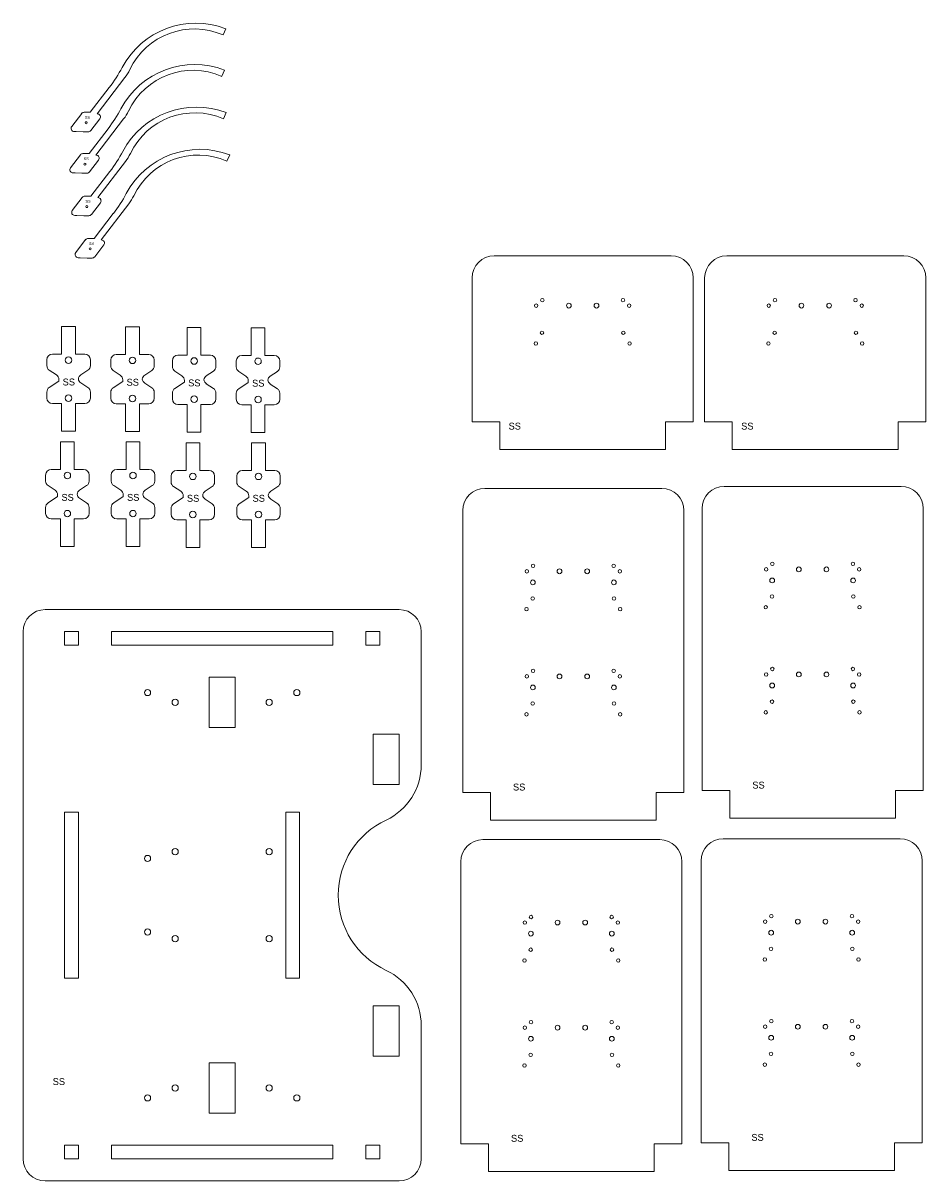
# Model space of a CAD drawing. Header units: inches. Extents: x -7.7 to 24.1, y 0 to 21.7.
# Tile 2 of 2: x 7.8 to 24.1, y 0 to 20.9. Entities that reach past the tile are written whole.
import ezdxf

# ---------------------------------------------------------------- set-up
doc = ezdxf.new("R2010")
doc.units = ezdxf.units.IN
doc.header["$MEASUREMENT"] = 0

msp = doc.modelspace()

# ---------------------------------------------------------------- linework, layer by layer
at = {"color": 1, "linetype": 'Continuous', "lineweight": 5}
for p, q in [((11.397, 20.691), (11.446, 20.804)), ((9.121, 19.267), (9.622, 19.921)), ((11.375, 19.943), (11.424, 20.056)), ((9.341, 19.742), (8.997, 19.293)), ((8.841, 19.271), (8.661, 19.037)), ((8.997, 19.293), (8.886, 19.293)), ((9.123, 19.267), (9.121, 19.267)), ((11.408, 19.173), (11.457, 19.287)), ((9.005, 18.962), (9.168, 19.176)), ((9.098, 18.52), (9.6, 19.173)), ((8.706, 18.945), (8.744, 18.945)), ((8.744, 18.945), (8.866, 18.94)), ((8.866, 18.94), (8.959, 18.94)), ((9.319, 18.994), (8.975, 18.546)), ((8.818, 18.524), (8.639, 18.289)), ((8.975, 18.546), (8.864, 18.546)), ((8.982, 18.215), (9.146, 18.428)), ((9.101, 18.52), (9.098, 18.52)), ((11.469, 18.409), (11.518, 18.522)), ((9.352, 18.224), (9.008, 17.776)), ((9.132, 17.75), (9.633, 18.403)), ((8.684, 18.198), (8.722, 18.198)), ((8.722, 18.198), (8.844, 18.192)), ((8.844, 18.192), (8.937, 18.192)), ((8.852, 17.754), (8.672, 17.519)), ((9.008, 17.776), (8.897, 17.776)), ((9.016, 17.445), (9.179, 17.658)), ((9.134, 17.75), (9.132, 17.75)), ((9.193, 16.986), (9.694, 17.639)), ((8.717, 17.428), (8.755, 17.428)), ((8.755, 17.428), (8.877, 17.423)), ((8.877, 17.423), (8.971, 17.423)), ((9.413, 17.46), (9.069, 17.012)), ((8.913, 16.99), (8.733, 16.755)), ((9.069, 17.012), (8.958, 17.012)), ((9.195, 16.986), (9.193, 16.986)), ((9.077, 16.681), (9.241, 16.894)), ((8.779, 16.664), (8.816, 16.664)), ((8.816, 16.664), (8.938, 16.658)), ((8.938, 16.658), (9.032, 16.658)), ((19.502, 16.697), (16.302, 16.697)), ((23.708, 16.697), (20.508, 16.697)), ((15.902, 16.297), (15.902, 13.697)), ((19.902, 13.697), (19.902, 16.297)), ((20.108, 16.297), (20.108, 13.697)), ((24.108, 13.697), (24.108, 16.297)), ((8.479, 15.42), (8.479, 14.92)), ((8.729, 15.42), (8.479, 15.42)), ((8.729, 14.92), (8.729, 15.42)), ((9.635, 15.415), (9.635, 14.915)), ((9.885, 15.415), (9.635, 15.415)), ((9.885, 14.915), (9.885, 15.415)), ((10.749, 15.402), (10.749, 14.902)), ((10.999, 15.402), (10.749, 15.402)), ((10.999, 14.902), (10.999, 15.402)), ((11.906, 15.397), (11.906, 14.897)), ((12.156, 15.397), (11.906, 15.397)), ((12.156, 14.897), (12.156, 15.397)), ((8.479, 14.92), (8.311, 14.92)), ((8.898, 14.92), (8.729, 14.92)), ((9.635, 14.915), (9.467, 14.915)), ((10.054, 14.915), (9.885, 14.915)), ((10.749, 14.902), (10.581, 14.902)), ((11.168, 14.902), (10.999, 14.902)), ((11.906, 14.897), (11.737, 14.897)), ((12.324, 14.897), (12.156, 14.897)), ((8.211, 14.82), (8.211, 14.712)), ((8.998, 14.712), (8.998, 14.82)), ((9.367, 14.815), (9.367, 14.707)), ((10.154, 14.707), (10.154, 14.815)), ((10.481, 14.802), (10.481, 14.695)), ((11.268, 14.695), (11.268, 14.802)), ((11.637, 14.797), (11.637, 14.69)), ((12.424, 14.69), (12.424, 14.797)), ((8.255, 14.629), (8.383, 14.544)), ((8.428, 14.461), (8.428, 14.432)), ((8.825, 14.544), (8.953, 14.629)), ((9.412, 14.624), (9.54, 14.539)), ((9.584, 14.456), (9.584, 14.427)), ((9.981, 14.539), (10.109, 14.624)), ((10.526, 14.612), (10.654, 14.527)), ((10.698, 14.444), (10.698, 14.415)), ((11.095, 14.527), (11.223, 14.612)), ((11.682, 14.607), (11.81, 14.522)), ((12.252, 14.522), (12.38, 14.607)), ((8.211, 14.235), (8.211, 14.127)), ((8.428, 14.432), (8.255, 14.318)), ((8.953, 14.318), (8.825, 14.403)), ((8.998, 14.127), (8.998, 14.235)), ((9.584, 14.427), (9.412, 14.313)), ((10.109, 14.313), (9.981, 14.398)), ((10.698, 14.415), (10.526, 14.301)), ((11.223, 14.301), (11.095, 14.385)), ((11.855, 14.41), (11.682, 14.296)), ((11.855, 14.439), (11.855, 14.41)), ((12.38, 14.296), (12.252, 14.38)), ((8.311, 14.027), (8.479, 14.027)), ((8.479, 14.027), (8.479, 13.527)), ((8.729, 14.027), (8.898, 14.027)), ((8.729, 13.527), (8.729, 14.027)), ((9.367, 14.23), (9.367, 14.122)), ((10.154, 14.122), (10.154, 14.23)), ((10.481, 14.217), (10.481, 14.11)), ((11.268, 14.11), (11.268, 14.217)), ((11.637, 14.212), (11.637, 14.105)), ((12.424, 14.105), (12.424, 14.212)), ((9.467, 14.022), (9.635, 14.022)), ((9.635, 14.022), (9.635, 13.522)), ((9.885, 14.022), (10.054, 14.022)), ((9.885, 13.522), (9.885, 14.022)), ((10.581, 14.01), (10.749, 14.01)), ((10.749, 14.01), (10.749, 13.51)), ((10.999, 14.01), (11.168, 14.01)), ((10.999, 13.51), (10.999, 14.01)), ((11.737, 14.005), (11.906, 14.005)), ((11.906, 14.005), (11.906, 13.505)), ((12.156, 14.005), (12.324, 14.005)), ((12.156, 13.505), (12.156, 14.005)), ((15.902, 13.697), (16.402, 13.697)), ((16.402, 13.697), (16.402, 13.197)), ((19.402, 13.697), (19.902, 13.697)), ((19.402, 13.197), (19.402, 13.697)), ((20.108, 13.697), (20.608, 13.697)), ((20.608, 13.697), (20.608, 13.197)), ((23.608, 13.697), (24.108, 13.697)), ((23.608, 13.197), (23.608, 13.697)), ((8.479, 13.527), (8.729, 13.527)), ((9.635, 13.522), (9.885, 13.522)), ((10.749, 13.51), (10.999, 13.51)), ((11.906, 13.505), (12.156, 13.505)), ((8.457, 13.334), (8.457, 12.834)), ((8.707, 13.334), (8.457, 13.334)), ((8.707, 12.834), (8.707, 13.334)), ((9.644, 13.334), (9.644, 12.834)), ((9.894, 13.334), (9.644, 13.334)), ((9.894, 12.834), (9.894, 13.334)), ((10.728, 13.316), (10.728, 12.816)), ((10.978, 13.316), (10.728, 13.316)), ((10.978, 12.816), (10.978, 13.316)), ((11.914, 13.316), (11.914, 12.816)), ((12.164, 13.316), (11.914, 13.316)), ((12.164, 12.816), (12.164, 13.316)), ((16.402, 13.197), (19.402, 13.197)), ((20.608, 13.197), (23.608, 13.197)), ((8.457, 12.834), (8.289, 12.834)), ((8.876, 12.834), (8.707, 12.834)), ((9.644, 12.834), (9.475, 12.834)), ((10.063, 12.834), (9.894, 12.834)), ((10.728, 12.816), (10.559, 12.816)), ((11.146, 12.816), (10.978, 12.816)), ((11.914, 12.816), (11.746, 12.816)), ((12.333, 12.816), (12.164, 12.816)), ((8.189, 12.734), (8.189, 12.626)), ((8.976, 12.626), (8.976, 12.734)), ((9.375, 12.734), (9.375, 12.626)), ((10.163, 12.626), (10.163, 12.734)), ((10.459, 12.716), (10.459, 12.609)), ((11.246, 12.609), (11.246, 12.716)), ((11.646, 12.716), (11.646, 12.609)), ((12.433, 12.609), (12.433, 12.716)), ((8.233, 12.543), (8.362, 12.458)), ((8.406, 12.375), (8.406, 12.346)), ((8.803, 12.458), (8.931, 12.543)), ((9.42, 12.543), (9.548, 12.458)), ((9.593, 12.375), (9.593, 12.346)), ((9.99, 12.458), (10.118, 12.543)), ((10.504, 12.526), (10.632, 12.441)), ((10.677, 12.358), (10.677, 12.329)), ((11.073, 12.441), (11.201, 12.526)), ((11.69, 12.526), (11.818, 12.441)), ((11.863, 12.358), (11.863, 12.329)), ((12.26, 12.441), (12.388, 12.526)), ((16.133, 12.494), (19.333, 12.494)), ((20.461, 12.529), (23.661, 12.529)), ((8.189, 12.149), (8.189, 12.041)), ((8.406, 12.346), (8.233, 12.232)), ((8.931, 12.232), (8.803, 12.317)), ((8.976, 12.041), (8.976, 12.149)), ((9.375, 12.149), (9.375, 12.041)), ((9.593, 12.346), (9.42, 12.232)), ((10.118, 12.232), (9.99, 12.317)), ((10.163, 12.041), (10.163, 12.149)), ((10.677, 12.329), (10.504, 12.215)), ((11.201, 12.215), (11.073, 12.299)), ((11.863, 12.329), (11.69, 12.215)), ((12.388, 12.215), (12.26, 12.299)), ((8.289, 11.941), (8.457, 11.941)), ((8.457, 11.941), (8.457, 11.441)), ((8.707, 11.941), (8.876, 11.941)), ((8.707, 11.441), (8.707, 11.941)), ((9.475, 11.941), (9.644, 11.941)), ((9.644, 11.941), (9.644, 11.441)), ((9.894, 11.941), (10.063, 11.941)), ((9.894, 11.441), (9.894, 11.941)), ((10.459, 12.131), (10.459, 12.024)), ((11.246, 12.024), (11.246, 12.131)), ((11.646, 12.131), (11.646, 12.024)), ((12.433, 12.024), (12.433, 12.131)), ((15.733, 6.994), (15.733, 12.094)), ((19.733, 12.094), (19.733, 6.994)), ((20.061, 7.029), (20.061, 12.129)), ((24.061, 12.129), (24.061, 7.029)), ((10.559, 11.924), (10.728, 11.924)), ((10.728, 11.924), (10.728, 11.424)), ((10.978, 11.924), (11.146, 11.924)), ((10.978, 11.424), (10.978, 11.924)), ((11.746, 11.924), (11.914, 11.924)), ((11.914, 11.924), (11.914, 11.424)), ((12.164, 11.924), (12.333, 11.924)), ((12.164, 11.424), (12.164, 11.924)), ((8.457, 11.441), (8.707, 11.441)), ((9.644, 11.441), (9.894, 11.441)), ((10.728, 11.424), (10.978, 11.424)), ((11.914, 11.424), (12.164, 11.424)), ((14.582, 10.302), (8.182, 10.302)), ((7.782, 9.902), (7.782, 0.374)), ((8.782, 9.907), (8.532, 9.907)), ((8.532, 9.907), (8.532, 9.657)), ((8.782, 9.657), (8.782, 9.907)), ((13.382, 9.907), (9.382, 9.907)), ((9.382, 9.907), (9.382, 9.657)), ((13.382, 9.657), (13.382, 9.907)), ((14.232, 9.907), (13.982, 9.907)), ((13.982, 9.907), (13.982, 9.657)), ((14.232, 9.657), (14.232, 9.907)), ((14.982, 7.494), (14.982, 9.902)), ((8.532, 9.657), (8.782, 9.657)), ((9.382, 9.657), (13.382, 9.657)), ((13.982, 9.657), (14.232, 9.657)), ((11.617, 9.081), (11.147, 9.081)), ((11.147, 9.081), (11.147, 8.171)), ((11.617, 8.171), (11.617, 9.081)), ((11.147, 8.171), (11.617, 8.171)), ((14.112, 8.048), (14.112, 7.138)), ((14.582, 8.048), (14.112, 8.048)), ((14.582, 7.138), (14.582, 8.048)), ((14.112, 7.138), (14.582, 7.138)), ((16.233, 6.994), (15.733, 6.994)), ((16.233, 6.494), (16.233, 6.994)), ((19.733, 6.994), (19.233, 6.994)), ((19.233, 6.994), (19.233, 6.494)), ((20.561, 7.029), (20.061, 7.029)), ((20.561, 6.529), (20.561, 7.029)), ((24.061, 7.029), (23.561, 7.029)), ((23.561, 7.029), (23.561, 6.529)), ((8.532, 6.638), (8.532, 3.638)), ((8.782, 6.638), (8.532, 6.638)), ((8.782, 3.638), (8.782, 6.638)), ((12.532, 6.638), (12.532, 3.638)), ((12.782, 6.638), (12.532, 6.638)), ((12.782, 3.638), (12.782, 6.638)), ((19.233, 6.494), (16.233, 6.494)), ((23.561, 6.529), (20.561, 6.529)), ((16.097, 6.143), (19.297, 6.143)), ((20.443, 6.16), (23.643, 6.16)), ((15.697, 0.643), (15.697, 5.743)), ((19.697, 5.743), (19.697, 0.643)), ((20.043, 0.66), (20.043, 5.76)), ((24.043, 5.76), (24.043, 0.66)), ((8.532, 3.638), (8.782, 3.638)), ((12.532, 3.638), (12.782, 3.638)), ((14.112, 3.138), (14.112, 2.228)), ((14.582, 3.138), (14.112, 3.138)), ((14.582, 2.228), (14.582, 3.138)), ((14.982, 0.374), (14.982, 2.782)), ((11.147, 2.105), (11.147, 1.195)), ((11.617, 2.105), (11.147, 2.105)), ((11.617, 1.195), (11.617, 2.105)), ((14.112, 2.228), (14.582, 2.228)), ((11.147, 1.195), (11.617, 1.195)), ((16.197, 0.643), (15.697, 0.643)), ((16.197, 0.143), (16.197, 0.643)), ((19.697, 0.643), (19.197, 0.643)), ((19.197, 0.643), (19.197, 0.143)), ((20.543, 0.66), (20.043, 0.66)), ((20.543, 0.16), (20.543, 0.66)), ((24.043, 0.66), (23.543, 0.66)), ((23.543, 0.66), (23.543, 0.16)), ((8.782, 0.619), (8.532, 0.619)), ((8.532, 0.619), (8.532, 0.369)), ((8.782, 0.369), (8.782, 0.619)), ((13.382, 0.619), (9.382, 0.619)), ((9.382, 0.619), (9.382, 0.369)), ((13.382, 0.369), (13.382, 0.619)), ((13.982, 0.619), (13.982, 0.369)), ((14.232, 0.619), (13.982, 0.619)), ((14.232, 0.369), (14.232, 0.619)), ((8.532, 0.369), (8.782, 0.369)), ((9.382, 0.369), (13.382, 0.369)), ((13.982, 0.369), (14.232, 0.369)), ((19.197, 0.143), (16.197, 0.143)), ((23.543, 0.16), (20.543, 0.16)), ((8.182, -0.026), (14.582, -0.026))]:
    msp.add_line(p, q, dxfattribs=at)
for centre, radius in [((8.923, 19.105), 0.018), ((8.901, 18.357), 0.018), ((8.934, 17.587), 0.018), ((8.996, 16.823), 0.018), ((17.173, 15.897), 0.0315), ((18.63, 15.897), 0.0315), ((21.38, 15.897), 0.0315), ((22.837, 15.897), 0.0315), ((17.061, 15.797), 0.0315), ((17.652, 15.797), 0.043), ((18.152, 15.797), 0.043), ((18.743, 15.797), 0.0315), ((21.267, 15.797), 0.0315), ((21.858, 15.797), 0.043), ((22.358, 15.797), 0.043), ((22.949, 15.797), 0.0315), ((17.166, 15.307), 0.0315), ((18.637, 15.307), 0.0315), ((21.373, 15.307), 0.0315), ((22.844, 15.307), 0.0315), ((17.054, 15.113), 0.0315), ((18.75, 15.113), 0.0315), ((21.261, 15.113), 0.0315), ((22.956, 15.113), 0.0315), ((8.604, 14.813), 0.0591), ((9.76, 14.808), 0.0591), ((10.874, 14.796), 0.0591), ((12.031, 14.791), 0.0591), ((8.604, 14.123), 0.059), ((9.76, 14.118), 0.059), ((10.874, 14.106), 0.059), ((12.031, 14.101), 0.059), ((8.582, 12.727), 0.0591), ((9.769, 12.727), 0.0591), ((10.853, 12.71), 0.0591), ((12.039, 12.71), 0.0591), ((8.582, 12.037), 0.059), ((9.769, 12.037), 0.059), ((10.853, 12.02), 0.059), ((12.039, 12.02), 0.059), ((17.005, 11.094), 0.0315), ((18.462, 11.094), 0.0315), ((21.333, 11.129), 0.0315), ((22.789, 11.129), 0.0315), ((16.892, 10.994), 0.0315), ((17.483, 10.994), 0.043), ((17.983, 10.994), 0.043), ((18.574, 10.994), 0.0315), ((21.22, 11.029), 0.0315), ((21.811, 11.029), 0.043), ((22.311, 11.029), 0.043), ((22.902, 11.029), 0.0315), ((17.001, 10.794), 0.043), ((18.466, 10.794), 0.043), ((21.329, 10.829), 0.043), ((22.793, 10.829), 0.043), ((16.998, 10.503), 0.0315), ((18.469, 10.503), 0.0315), ((21.326, 10.538), 0.0315), ((22.796, 10.538), 0.0315), ((16.885, 10.309), 0.0315), ((18.581, 10.309), 0.0315), ((21.213, 10.344), 0.0315), ((22.909, 10.344), 0.0315), ((17.005, 9.194), 0.0315), ((18.462, 9.194), 0.0315), ((21.333, 9.229), 0.0315), ((22.789, 9.229), 0.0315), ((16.892, 9.094), 0.0315), ((17.483, 9.094), 0.043), ((17.983, 9.094), 0.043), ((18.574, 9.094), 0.0315), ((21.22, 9.129), 0.0315), ((21.811, 9.129), 0.043), ((22.311, 9.129), 0.043), ((22.902, 9.129), 0.0315), ((10.032, 8.802), 0.056), ((12.732, 8.802), 0.056), ((17.001, 8.894), 0.043), ((18.466, 8.894), 0.043), ((21.329, 8.929), 0.043), ((22.793, 8.929), 0.043), ((10.532, 8.625), 0.056), ((12.232, 8.625), 0.056), ((16.998, 8.603), 0.0315), ((18.469, 8.603), 0.0315), ((21.326, 8.638), 0.0315), ((22.796, 8.638), 0.0315), ((16.885, 8.409), 0.0315), ((18.581, 8.409), 0.0315), ((21.213, 8.444), 0.0315), ((22.909, 8.444), 0.0315), ((10.532, 5.925), 0.056), ((12.232, 5.925), 0.056), ((10.032, 5.802), 0.056), ((16.856, 4.643), 0.0315), ((16.968, 4.743), 0.0315), ((17.447, 4.643), 0.043), ((17.947, 4.643), 0.043), ((18.425, 4.743), 0.0315), ((18.538, 4.643), 0.0315), ((21.202, 4.66), 0.0315), ((21.315, 4.76), 0.0315), ((21.793, 4.66), 0.043), ((22.293, 4.66), 0.043), ((22.772, 4.76), 0.0315), ((22.884, 4.66), 0.0315), ((10.032, 4.474), 0.056), ((10.532, 4.351), 0.056), ((12.232, 4.351), 0.056), ((16.965, 4.443), 0.043), ((18.429, 4.443), 0.043), ((21.311, 4.46), 0.043), ((22.776, 4.46), 0.043), ((21.308, 4.169), 0.0315), ((22.779, 4.169), 0.0315), ((16.849, 3.958), 0.0315), ((16.962, 4.152), 0.0315), ((18.432, 4.152), 0.0315), ((18.545, 3.958), 0.0315), ((21.196, 3.975), 0.0315), ((22.891, 3.975), 0.0315), ((16.856, 2.743), 0.0315), ((16.968, 2.843), 0.0315), ((17.447, 2.743), 0.043), ((17.947, 2.743), 0.043), ((18.425, 2.843), 0.0315), ((18.538, 2.743), 0.0315), ((21.202, 2.76), 0.0315), ((21.315, 2.86), 0.0315), ((21.793, 2.76), 0.043), ((22.293, 2.76), 0.043), ((22.772, 2.86), 0.0315), ((22.884, 2.76), 0.0315), ((16.965, 2.543), 0.043), ((18.429, 2.543), 0.043), ((21.311, 2.56), 0.043), ((22.776, 2.56), 0.043), ((16.962, 2.252), 0.0315), ((18.432, 2.252), 0.0315), ((21.196, 2.075), 0.0315), ((21.308, 2.269), 0.0315), ((22.779, 2.269), 0.0315), ((22.891, 2.075), 0.0315), ((16.849, 2.058), 0.0315), ((18.545, 2.058), 0.0315), ((10.532, 1.651), 0.056), ((12.232, 1.651), 0.056), ((10.032, 1.474), 0.056), ((12.732, 1.474), 0.056)]:
    msp.add_circle(centre, radius, dxfattribs=at)
for centre, radius, start, end in [((10.905, 19.397), 1.507, 68.9743, 152.028), ((10.877, 19.507), 1.293, 66.2906, 154.4765), ((7.284, 21.32), 2.593, 322.4923, 332.028), ((10.883, 18.65), 1.507, 68.9743, 152.028), ((8.982, 20.412), 0.807, 322.4923, 334.4765), ((10.855, 18.759), 1.293, 66.2906, 154.4765), ((8.886, 19.236), 0.057, 90, 142.4923), ((9.123, 19.21), 0.057, 322.4923, 90), ((7.262, 20.573), 2.593, 322.4923, 332.028), ((10.916, 17.88), 1.507, 68.9743, 152.028), ((8.96, 19.664), 0.807, 322.4923, 334.4765), ((10.888, 17.99), 1.293, 66.2906, 154.4765), ((8.706, 19.002), 0.057, 142.4923, 270), ((8.959, 18.997), 0.057, 270, 322.4923), ((8.864, 18.489), 0.057, 90, 142.4923), ((9.101, 18.463), 0.057, 322.4923, 90), ((7.295, 19.803), 2.593, 322.4923, 332.028), ((8.993, 18.894), 0.807, 322.4923, 334.4765), ((10.978, 17.116), 1.507, 68.9743, 152.028), ((10.949, 17.225), 1.293, 66.2906, 154.4765), ((8.684, 18.255), 0.057, 142.4923, 270), ((8.937, 18.249), 0.057, 270, 322.4923), ((7.357, 19.039), 2.593, 322.4923, 332.028), ((8.897, 17.719), 0.057, 90, 142.4923), ((9.134, 17.693), 0.057, 322.4923, 90), ((9.054, 18.13), 0.807, 322.4923, 334.4765), ((8.717, 17.485), 0.057, 142.4923, 270), ((8.971, 17.48), 0.057, 270, 322.4923), ((8.958, 16.955), 0.057, 90, 142.4923), ((9.195, 16.929), 0.057, 322.4923, 90), ((8.779, 16.721), 0.057, 142.4923, 270), ((9.032, 16.715), 0.057, 270, 322.4923), ((16.302, 16.297), 0.4, 90, 180), ((19.502, 16.297), 0.4, 0, 90), ((20.508, 16.297), 0.4, 90, 180), ((23.708, 16.297), 0.4, 0, 90), ((8.311, 14.82), 0.1, 90, 180), ((8.898, 14.82), 0.1, 0, 90), ((9.467, 14.815), 0.1, 90, 180), ((10.054, 14.815), 0.1, 0, 90), ((10.581, 14.802), 0.1, 90, 180), ((11.168, 14.802), 0.1, 0, 90), ((11.737, 14.797), 0.1, 90, 180), ((12.324, 14.797), 0.1, 0, 90), ((8.311, 14.712), 0.1, 180, 236.503), ((8.898, 14.712), 0.1, 303.497, 0), ((9.467, 14.707), 0.1, 180, 236.503), ((10.054, 14.707), 0.1, 303.497, 0), ((10.581, 14.695), 0.1, 180, 236.503), ((11.168, 14.695), 0.1, 303.497, 0), ((11.737, 14.69), 0.1, 180, 236.503), ((12.324, 14.69), 0.1, 303.497, 0), ((8.328, 14.461), 0.1, 0, 56.503), ((8.88, 14.461), 0.1, 123.497, 172.7562), ((8.88, 14.486), 0.1, 187.2438, 236.503), ((9.484, 14.456), 0.1, 0, 56.503), ((10.037, 14.456), 0.1, 123.497, 172.7562), ((10.037, 14.481), 0.1, 187.2438, 236.503), ((10.598, 14.444), 0.1, 0, 56.503), ((11.151, 14.444), 0.1, 123.497, 172.7562), ((11.151, 14.469), 0.1, 187.2438, 236.503), ((11.755, 14.439), 0.1, 0, 56.503), ((12.307, 14.439), 0.1, 123.497, 172.7562), ((12.307, 14.464), 0.1, 187.2438, 236.503), ((8.311, 14.235), 0.1, 123.497, 180), ((8.898, 14.235), 0.1, 0, 56.503), ((9.467, 14.23), 0.1, 123.497, 180), ((10.054, 14.23), 0.1, 0, 56.503), ((10.581, 14.217), 0.1, 123.497, 180), ((11.168, 14.217), 0.1, 0, 56.503), ((11.737, 14.212), 0.1, 123.497, 180), ((12.324, 14.212), 0.1, 0, 56.503), ((8.311, 14.127), 0.1, 180, 270), ((8.898, 14.127), 0.1, 270, 0), ((9.467, 14.122), 0.1, 180, 270), ((10.054, 14.122), 0.1, 270, 0), ((10.581, 14.11), 0.1, 180, 270), ((11.168, 14.11), 0.1, 270, 0), ((11.737, 14.105), 0.1, 180, 270), ((12.324, 14.105), 0.1, 270, 0), ((8.289, 12.734), 0.1, 90, 180), ((8.876, 12.734), 0.1, 0, 90), ((9.475, 12.734), 0.1, 90, 180), ((10.063, 12.734), 0.1, 0, 90), ((10.559, 12.716), 0.1, 90, 180), ((11.146, 12.716), 0.1, 0, 90), ((11.746, 12.716), 0.1, 90, 180), ((12.333, 12.716), 0.1, 0, 90), ((8.289, 12.626), 0.1, 180, 236.503), ((8.876, 12.626), 0.1, 303.497, 0), ((9.475, 12.626), 0.1, 180, 236.503), ((10.063, 12.626), 0.1, 303.497, 0), ((10.559, 12.609), 0.1, 180, 236.503), ((11.146, 12.609), 0.1, 303.497, 0), ((11.746, 12.609), 0.1, 180, 236.503), ((12.333, 12.609), 0.1, 303.497, 0), ((8.306, 12.375), 0.1, 0, 56.503), ((8.858, 12.375), 0.1, 123.497, 172.7562), ((8.858, 12.4), 0.1, 187.2438, 236.503), ((9.493, 12.375), 0.1, 0, 56.503), ((10.045, 12.375), 0.1, 123.497, 172.7562), ((10.045, 12.4), 0.1, 187.2438, 236.503), ((10.577, 12.358), 0.1, 0, 56.503), ((11.129, 12.358), 0.1, 123.497, 172.7562), ((11.129, 12.383), 0.1, 187.2438, 236.503), ((11.763, 12.358), 0.1, 0, 56.503), ((12.315, 12.358), 0.1, 123.497, 172.7562), ((12.315, 12.383), 0.1, 187.2438, 236.503), ((16.133, 12.094), 0.4, 90, 180), ((19.333, 12.094), 0.4, 0, 90), ((20.461, 12.129), 0.4, 90, 180), ((23.661, 12.129), 0.4, 0, 90), ((8.289, 12.149), 0.1, 123.497, 180), ((8.876, 12.149), 0.1, 0, 56.503), ((9.475, 12.149), 0.1, 123.497, 180), ((10.063, 12.149), 0.1, 0, 56.503), ((10.559, 12.131), 0.1, 123.497, 180), ((11.146, 12.131), 0.1, 0, 56.503), ((11.746, 12.131), 0.1, 123.497, 180), ((12.333, 12.131), 0.1, 0, 56.503), ((8.289, 12.041), 0.1, 180, 270), ((8.876, 12.041), 0.1, 270, 0), ((9.475, 12.041), 0.1, 180, 270), ((10.063, 12.041), 0.1, 270, 0), ((10.559, 12.024), 0.1, 180, 270), ((11.146, 12.024), 0.1, 270, 0), ((11.746, 12.024), 0.1, 180, 270), ((12.333, 12.024), 0.1, 270, 0), ((8.182, 9.902), 0.4, 90, 180), ((14.582, 9.902), 0.4, 0, 90), ((13.882, 7.494), 1.1, 295.029, 0), ((14.982, 5.138), 1.5, 115.029, 244.971), ((16.097, 5.743), 0.4, 90, 180), ((19.297, 5.743), 0.4, 0, 90), ((20.443, 5.76), 0.4, 90, 180), ((23.643, 5.76), 0.4, 0, 90), ((13.882, 2.782), 1.1, 0, 64.971), ((8.182, 0.374), 0.4, 180, 270), ((14.582, 0.374), 0.4, 270, 0)]:
    msp.add_arc(centre, radius, start, end, dxfattribs=at)

# ---------------------------------------------------------------- texts
at = {"color": 2, "lineweight": 5, "attachment_point": 1}
for insert, char_height, width in [((8.899, 19.226), 0.05, 0.19143), ((8.877, 18.478), 0.05, 0.19143), ((8.91, 17.708), 0.05, 0.19143), ((8.971, 16.944), 0.05, 0.19143), ((8.497, 14.479), 0.125, 0.23388), ((9.653, 14.474), 0.125, 0.23388), ((10.767, 14.462), 0.125, 0.23388), ((11.923, 14.457), 0.125, 0.23388), ((16.562, 13.681), 0.125, 1.07491), ((20.768, 13.681), 0.125, 1.07491), ((8.475, 12.393), 0.125, 0.23388), ((9.662, 12.393), 0.125, 0.23388), ((10.745, 12.376), 0.125, 0.23388), ((11.932, 12.376), 0.125, 0.23388), ((16.642, 7.156), 0.125, 0.54094), ((20.97, 7.191), 0.125, 0.54094), ((8.317, 1.831), 0.125, 0.59595), ((16.606, 0.805), 0.125, 0.54094), ((20.953, 0.822), 0.125, 0.54094)]:
    msp.add_mtext('{SS}', dxfattribs=dict(at, insert=insert, char_height=char_height, width=width))

doc.saveas('drawing.dxf')
